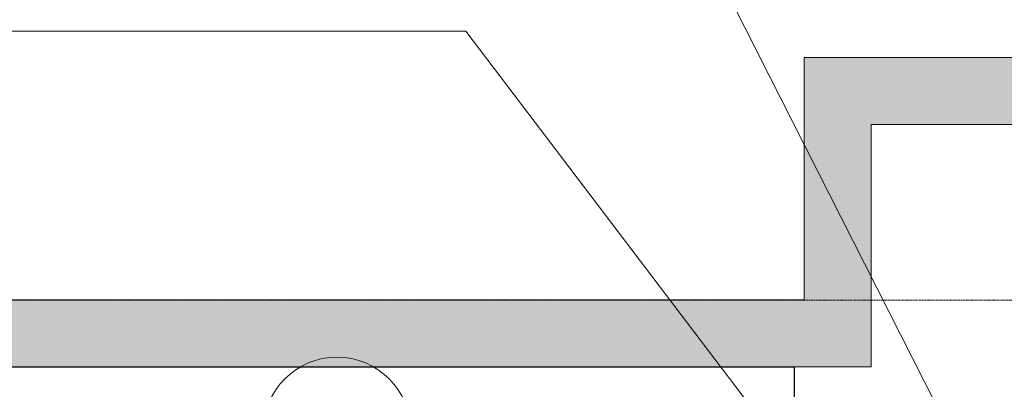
# Model space of a CAD drawing. Header units: centimetres. Extents: x -1589 to 108054, y -205274 to 31709.
# Tile 201 of 256: x 20890 to 21081, y 27873 to 27945. Entities that reach past the tile are written whole.
import ezdxf

# ---------------------------------------------------------------- set-up
doc = ezdxf.new("R2010")
doc.units = ezdxf.units.CM
doc.header["$LTSCALE"] = 0.01
doc.header["$MEASUREMENT"] = 0
doc.linetypes.add('Krawędzie ukryte', pattern=[27, 20, -7])
for name, color, linetype in [('2_ściany wewnętrzne.ISTN', 7, 'Continuous'), ('2_ściany zewnętrzne.ISTN', 7, 'Continuous'), ('3_opisy.K_IR', 7, 'Continuous'), ('_KD', 7, 'Continuous'), ('_WOD-KAN', 7, 'Continuous')]:
    doc.layers.add(name, color=color, linetype=linetype)
doc.layers.add('A-ANNO-NOTE', color=7, linetype='Continuous', lineweight=30)

msp = doc.modelspace()

# ---------------------------------------------------------------- hatches: boundary and pattern name
at = {"layer": '2_ściany wewnętrzne.ISTN', "linetype": 'Continuous', "lineweight": 5}
for points in [[(20605.38331, 27890.50296), (20605.69984, 27890.50296), (20605.69984, 27877.55677), (21041.69984, 27877.55677), (21041.69984, 27890.55677), (20605.38331, 27890.55677)], [(21041.69984, 27877.55677), (21054.69984, 27877.55677), (21041.69984, 27890.55677)], [(21054.69984, 27890.55677), (21041.69984, 27890.55677), (21054.69984, 27877.55677)]]:
    msp.add_hatch(color=8, dxfattribs=at).paths.add_polyline_path(points)
at = {"layer": '2_ściany zewnętrzne.ISTN', "linetype": 'Continuous', "lineweight": 5}
for points in [[(21054.69984, 27937.55678), (21041.69984, 27937.55678), (21054.69984, 27924.55678)], [(21054.69984, 27924.55678), (21041.69984, 27937.55678), (21041.69984, 27924.55678)], [(21054.69984, 27924.55678), (21118.69984, 27924.55678), (21118.69984, 27937.55678), (21054.69984, 27937.55678)], [(21054.69984, 27890.55677), (21054.69984, 27924.55678), (21041.69984, 27924.55678), (21041.69984, 27890.55677)]]:
    msp.add_hatch(color=8, dxfattribs=at).paths.add_polyline_path(points)

# ---------------------------------------------------------------- linework, layer by layer
at = {"layer": '2_ściany wewnętrzne.ISTN', "color": 8, "linetype": 'Continuous', "lineweight": 5, "flags": 128}
for points in [[(21041.69984, 27890.55677), (20605.38331, 27890.55677)], [(20605.69984, 27877.55677), (21054.69984, 27877.55677)]]:
    msp.add_lwpolyline(points, dxfattribs=at)
at = {"layer": '2_ściany zewnętrzne.ISTN', "color": 8, "linetype": 'Continuous', "lineweight": 5, "flags": 128}
for points in [[(21118.69984, 27937.55678), (21041.69984, 27937.55678)], [(21041.69984, 27937.55678), (21041.69984, 27924.55678)], [(21041.69984, 27924.55678), (21041.69984, 27890.55677)], [(21054.69984, 27924.55678), (21105.69984, 27924.55678)], [(21054.69984, 27890.55677), (21054.69984, 27924.55678)], [(21054.69984, 27877.55677), (21054.69984, 27890.55677)]]:
    msp.add_lwpolyline(points, dxfattribs=at)
at = {"layer": '3_opisy.K_IR', "color": 8, "linetype": 'Krawędzie ukryte', "lineweight": 5}
msp.add_lwpolyline([(21475.76841, 27890.50296), (20065.69984, 27890.50296)], dxfattribs=at)
at = {"layer": '_KD'}
msp.add_lwpolyline([(20809.76315, 27877.55677), (20819.76315, 27877.55677), (21029.76315, 27877.55677), (21039.76315, 27877.55677), (21039.76315, 27867.55677), (21039.76315, 27829.78445)], dxfattribs=at)
at = {"layer": '_WOD-KAN', "color": 7, "linetype": 'Continuous', "lineweight": 5, "flags": 128}
for points in [[(20783.1579, 27993.93353), (21004.63121, 27993.92863), (21090.69984, 27824.06945)], [(20643.37832, 27942.69067), (20976.08405, 27942.69802), (21066.14149, 27824.06663)]]:
    msp.add_lwpolyline(points, dxfattribs=at)
at = {"layer": 'A-ANNO-NOTE', "lineweight": 9}
msp.add_circle((20951.12722, 27865.13742), 14.3207, dxfattribs=at)

doc.saveas('drawing.dxf')
